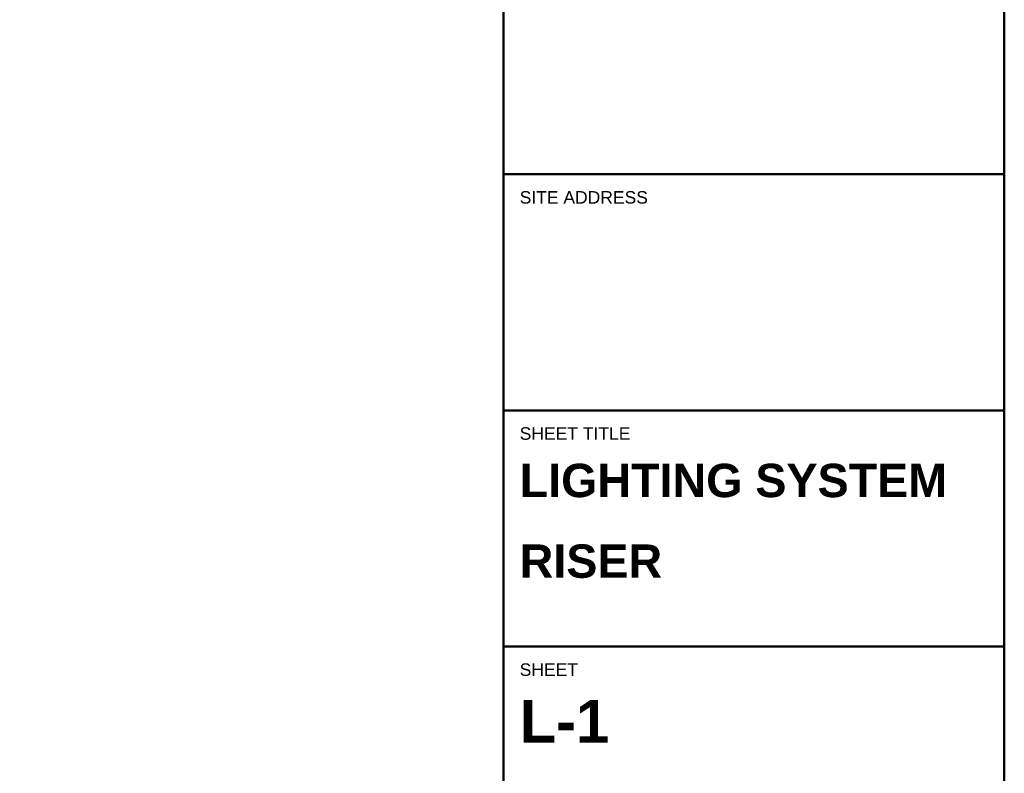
# Model space of a CAD drawing. Header units: inches. Extents: x 0.5 to 35.5, y 0.5 to 23.5.
# Tile 4 of 7: x 28.1 to 35.5, y 12 to 17.6. Entities that reach past the tile are written whole.
import ezdxf

# ---------------------------------------------------------------- set-up
doc = ezdxf.new("R2010")
doc.units = ezdxf.units.IN
doc.header["$MEASUREMENT"] = 0
doc.layers.add('E-ANNO-TTLB', color=7, linetype='Continuous', lineweight=50)
doc.styles.add('BOLD', font='arialbd.ttf')
doc.styles.add('MAIN', font='arial.ttf')

msp = doc.modelspace()

# ---------------------------------------------------------------- linework, layer by layer
at = {"layer": 'E-ANNO-TTLB'}
for p, q in [((31.75, 16.4631), (35.5, 16.4631)), ((31.75, 14.6938), (35.5, 14.6938)), ((31.75, 12.9246), (35.5, 12.9246))]:
    msp.add_line(p, q, dxfattribs=at)
for points in [[(0.5, 0.5), (35.5, 0.5), (35.5, 23.5), (0.5, 23.5)], [(31.75, 0.5), (35.5, 0.5), (35.5, 23.5), (31.75, 23.5)]]:
    msp.add_lwpolyline(points, close=True, dxfattribs=at)

# ---------------------------------------------------------------- texts
at = {"layer": 'E-ANNO-TTLB', "style": 'MAIN'}
for s, p in [('SITE ADDRESS', (31.87, 16.2431)), ('SHEET TITLE', (31.87, 14.4738)), ('SHEET', (31.87, 12.7046))]:
    msp.add_text(s, height=0.09375, dxfattribs=at).set_placement(p)
at = {"layer": 'E-ANNO-TTLB', "attachment_point": 1, "line_spacing_factor": 1.45, "style": 'BOLD'}
for s, insert, char_height, width in [('LIGHTING SYSTEM\\PRISER', (31.87, 14.2938), 0.25, 3.361086), ('L-1', (31.87, 12.5246), 0.32, 0.727686)]:
    msp.add_mtext(s, dxfattribs=dict(at, insert=insert, char_height=char_height, width=width))

doc.saveas('drawing.dxf')
